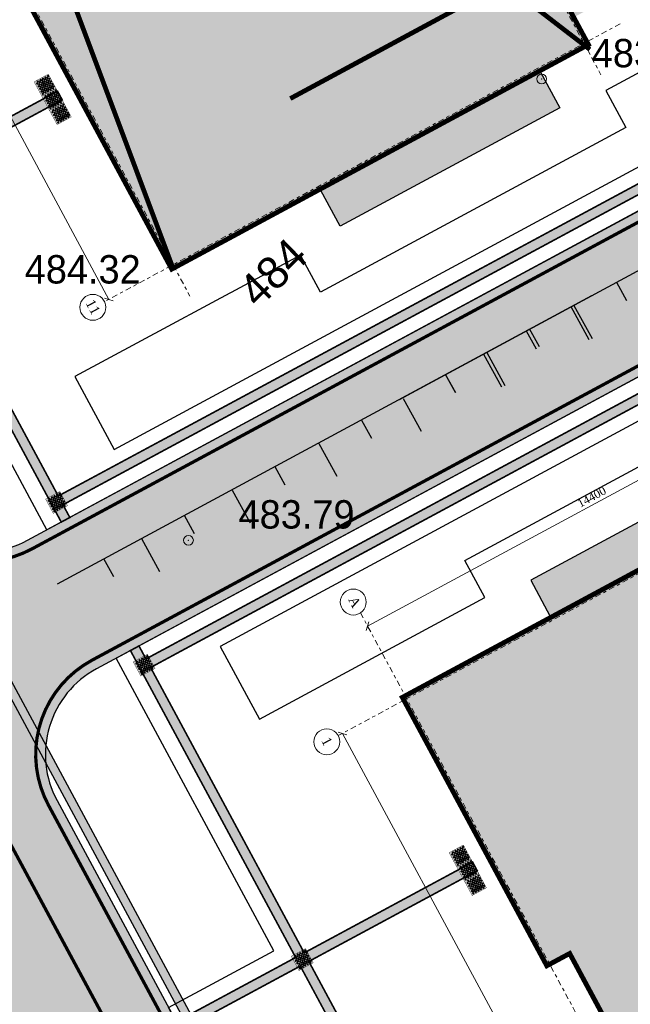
# Model space of a CAD drawing. Extents: x -516234 to 73329, y -4499813 to 47259.
# Tile 31 of 256: x 29650 to 29669, y 36900 to 36930. Entities that reach past the tile are written whole.
import ezdxf

# ---------------------------------------------------------------- set-up
doc = ezdxf.new("R2010")
doc.units = 0
doc.header["$LTSCALE"] = 0.5
doc.header["$MEASUREMENT"] = 0
doc.header["$PDMODE"] = 32
doc.header["$PDSIZE"] = 0.3
doc.linetypes.add('ACAD_ISO03W100', pattern=[30, 12, -18])
doc.linetypes.add('Dot & Dashed', pattern=[670.277762, 352.777767, -176.388884, 0, -141.111112])
for name, color, linetype in [('(002) Рамка', 7, 'Continuous'), ('(004) Точки рельефа', 7, 'Continuous'), ('(007) Здания', 7, 'Continuous'), ('7_вертик.отм', 7, 'Continuous'), ('7_газон', 7, 'Continuous'), ('7_лоток', 150, 'Continuous'), ('osi', 252, 'Dot & Dashed'), ('STOYANKA', 7, 'Continuous'), ("YO'LLLLLLLLLLLLLLLLLLLLL", 7, 'Continuous'), ('ТАКТИЛ', 40, 'Continuous')]:
    doc.layers.add(name, color=color, linetype=linetype)
doc.layers.add('(032) Горизонтали утолщенные', color=32, linetype='Continuous', lineweight=30)
doc.layers.add('раз.нар', color=250, linetype='Continuous', lineweight=20)
doc.styles.add('D-431', font='d431.ttf')
doc.styles.add('P-131', font='p131.ttf')
doc.styles.add('seviyorum', font='times.ttf')
doc.dimstyles.new('100$0', dxfattribs={"dimtxt": 250, "dimasz": 200, "dimexe": 200, "dimexo": 200, "dimgap": 100, "dimtad": 1, "dimtxsty": 'seviyorum', "dimblk": 'OBLIQUE', "dimcen": -200, "dimclrd": 256, "dimclre": 256, "dimclrt": 256, "dimadec": 0, "dimazin": 0, "dimtfac": 1, "dimtmove": 0, "dimatfit": 1, "dimldrblk": 'OPEN90', "dimfxl": 1, "dimlwd": -1, "dimlwe": -1, "dimarcsym": 0})

# ---------------------------------------------------------------- blocks, each defined once
blk = doc.blocks.new('9633')
at = {"layer": '(004) Точки рельефа', "lineweight": 0, "style": 'D-431'}
for s, p in [('483.92', (28701.655, 36928.476)), ('484.32', (28684.162, 36921.809)), ('483.79', (28690.758, 36914.253))]:
    blk.add_text(s, height=0.875, dxfattribs=at).set_placement(p)
blk = doc.blocks.new('_Oblique')
at = {"color": 0, "linetype": 'ByBlock', "lineweight": -2}
blk.add_line((-0.5, -0.5), (0.5, 0.5), dxfattribs=at)
blk = doc.blocks.new('*D332')
at = {"layer": 'Defpoints', "color": 0, "lineweight": 50, "transparency": 16777216}
for p in [(261332, -13908), (292132, -13908), (292132, -13908)]:
    blk.add_point(p, dxfattribs=at)
at = {"layer": 'раз.нар', "color": 8, "transparency": 16777216}
blk.add_line((261332, -13908), (292132, -13908), dxfattribs=at)
at = {"layer": 'раз.нар', "color": 8, "transparency": 16777216, "xscale": 200, "yscale": 200, "zscale": 200, "rotation": 180}
blk.add_blockref('_Oblique', (261332, -13908), dxfattribs=at)
at = {"layer": 'раз.нар', "color": 8, "transparency": 16777216, "xscale": 200, "yscale": 200, "zscale": 200}
blk.add_blockref('_Oblique', (292132, -13908), dxfattribs=at)
at = {"layer": 'раз.нар', "color": 8, "lineweight": 0, "transparency": 16777216, "insert": (275471, -13681), "char_height": 250, "attachment_point": 5, "style": 'seviyorum'}
blk.add_mtext('30800', dxfattribs=at)
blk = doc.blocks.new('_Open90')
at = {"color": 0, "linetype": 'ByBlock', "lineweight": -2}
for p, q in [((0, 0), (-1, 0)), ((-0.5, 0.5), (0, 0)), ((0, 0), (-0.5, -0.5))]:
    blk.add_line(p, q, dxfattribs=at)
blk = doc.blocks.new('*D333')
at = {"layer": 'Defpoints', "color": 0, "lineweight": 50, "transparency": 16777216}
for p in [(258789, 2743), (258612, -11657), (258789, -11657)]:
    blk.add_point(p, dxfattribs=at)
at = {"layer": 'раз.нар', "color": 8, "transparency": 16777216}
for p, q in [((258789, 2743), (258789, -11657)), ((258812, -11657), (258989, -11657))]:
    blk.add_line(p, q, dxfattribs=at)
at = {"layer": 'раз.нар', "color": 8, "transparency": 16777216, "xscale": 200, "yscale": 200, "zscale": 200}
for p, rotation in [((258789, 2743), 90), ((258789, -11657), 270)]:
    blk.add_blockref('_Oblique', p, dxfattribs=dict(at, rotation=rotation))
at = {"layer": 'раз.нар', "color": 8, "lineweight": 0, "transparency": 16777216, "insert": (258562, -3682), "char_height": 250, "attachment_point": 5, "rotation": 90, "style": 'seviyorum'}
blk.add_mtext('14400', dxfattribs=at)
blk = doc.blocks.new('345')
at = {"color": 6, "lineweight": 30}
for points, elevation in [([(22762368.857, 521682.931), (22762369.345, 521681.885)], -419.664), ([(22762353.092, 521674.157), (22762370.008, 521682.192)], -419.664), ([(22762366.188, 521681.683), (22762366.676, 521680.636)], -419.664), ([(22762367.777, 521681.827), (22762368.047, 521681.247)], -419.664), ([(22762363.518, 521680.434), (22762364.007, 521679.388)], -419.664), ([(22762365.108, 521680.579), (22762365.378, 521679.998)], -419.664), ([(22762360.861, 521679.162), (22762361.349, 521678.116)], -419.664), ([(22762362.439, 521679.33), (22762362.709, 521678.75)], -419.664), ([(22762359.698, 521678.021), (22762359.968, 521677.44)], -839.328), ([(22762358.12, 521677.853), (22762358.608, 521676.806)], -839.328), ([(22762355.262, 521676.482), (22762355.751, 521675.436)], -419.664), ([(22762356.84, 521676.651), (22762357.11, 521676.07)], -419.664), ([(22762354.288, 521675.429), (22762354.558, 521674.849)], -419.664)]:
    blk.add_lwpolyline(points, dxfattribs=dict(at, elevation=elevation))
blk = doc.blocks.new('ётактил')
at = {"layer": 'ТАКТИЛ', "lineweight": 30, "ltscale": 2}
h = blk.add_hatch(color=40, dxfattribs=at)
h.dxf.hatch_style = 1
h.paths.add_polyline_path([(132058.695, 43265.026), (132058.695, 43264.526), (132059.195, 43264.526), (132059.195, 43265.026)])
h = blk.add_hatch(color=1, dxfattribs=at)
h.dxf.hatch_style = 1
edge = h.paths.add_edge_path()
edge.add_arc((132058.743, 43264.99), 0.02, 0, 360)
h = blk.add_hatch(color=1, dxfattribs=at)
h.dxf.hatch_style = 1
edge = h.paths.add_edge_path()
edge.add_arc((132058.743, 43264.901), 0.02, 0, 360)
h = blk.add_hatch(color=1, dxfattribs=at)
h.dxf.hatch_style = 1
edge = h.paths.add_edge_path()
edge.add_arc((132058.789, 43264.944), 0.02, 0, 360)
h = blk.add_hatch(color=1, dxfattribs=at)
h.dxf.hatch_style = 1
edge = h.paths.add_edge_path()
edge.add_arc((132058.84, 43264.99), 0.02, 0, 360)
h = blk.add_hatch(color=1, dxfattribs=at)
h.dxf.hatch_style = 1
edge = h.paths.add_edge_path()
edge.add_arc((132058.84, 43264.901), 0.02, 0, 360)
h = blk.add_hatch(color=1, dxfattribs=at)
h.dxf.hatch_style = 1
edge = h.paths.add_edge_path()
edge.add_arc((132058.886, 43264.944), 0.02, 0, 360)
h = blk.add_hatch(color=1, dxfattribs=at)
h.dxf.hatch_style = 1
edge = h.paths.add_edge_path()
edge.add_arc((132058.929, 43264.99), 0.02, 0, 360)
h = blk.add_hatch(color=1, dxfattribs=at)
h.dxf.hatch_style = 1
edge = h.paths.add_edge_path()
edge.add_arc((132058.929, 43264.901), 0.02, 0, 360)
h = blk.add_hatch(color=1, dxfattribs=at)
h.dxf.hatch_style = 1
edge = h.paths.add_edge_path()
edge.add_arc((132058.976, 43264.944), 0.02, 0, 360)
h = blk.add_hatch(color=1, dxfattribs=at)
h.dxf.hatch_style = 1
edge = h.paths.add_edge_path()
edge.add_arc((132059.026, 43264.99), 0.02, 0, 360)
h = blk.add_hatch(color=1, dxfattribs=at)
h.dxf.hatch_style = 1
edge = h.paths.add_edge_path()
edge.add_arc((132059.026, 43264.901), 0.02, 0, 360)
h = blk.add_hatch(color=1, dxfattribs=at)
h.dxf.hatch_style = 1
edge = h.paths.add_edge_path()
edge.add_arc((132059.072, 43264.944), 0.02, 0, 360)
h = blk.add_hatch(color=1, dxfattribs=at)
h.dxf.hatch_style = 1
edge = h.paths.add_edge_path()
edge.add_arc((132059.105, 43264.99), 0.02, 0, 360)
h = blk.add_hatch(color=1, dxfattribs=at)
h.dxf.hatch_style = 1
edge = h.paths.add_edge_path()
edge.add_arc((132059.105, 43264.901), 0.02, 0, 360)
h = blk.add_hatch(color=1, dxfattribs=at)
h.dxf.hatch_style = 1
edge = h.paths.add_edge_path()
edge.add_arc((132059.151, 43264.944), 0.02, 0, 360)
h = blk.add_hatch(color=1, dxfattribs=at)
h.dxf.hatch_style = 1
edge = h.paths.add_edge_path()
edge.add_arc((132058.743, 43264.812), 0.02, 0, 360)
h = blk.add_hatch(color=1, dxfattribs=at)
h.dxf.hatch_style = 1
edge = h.paths.add_edge_path()
edge.add_arc((132058.743, 43264.728), 0.02, 0, 360)
h = blk.add_hatch(color=1, dxfattribs=at)
h.dxf.hatch_style = 1
edge = h.paths.add_edge_path()
edge.add_arc((132058.743, 43264.633), 0.02, 0, 360)
h = blk.add_hatch(color=1, dxfattribs=at)
h.dxf.hatch_style = 1
edge = h.paths.add_edge_path()
edge.add_arc((132058.789, 43264.855), 0.02, 0, 360)
h = blk.add_hatch(color=1, dxfattribs=at)
h.dxf.hatch_style = 1
edge = h.paths.add_edge_path()
edge.add_arc((132058.789, 43264.767), 0.02, 0, 360)
h = blk.add_hatch(color=1, dxfattribs=at)
h.dxf.hatch_style = 1
edge = h.paths.add_edge_path()
edge.add_arc((132058.789, 43264.682), 0.02, 0, 360)
h = blk.add_hatch(color=1, dxfattribs=at)
h.dxf.hatch_style = 1
edge = h.paths.add_edge_path()
edge.add_arc((132058.789, 43264.587), 0.02, 0, 360)
h = blk.add_hatch(color=1, dxfattribs=at)
h.dxf.hatch_style = 1
edge = h.paths.add_edge_path()
edge.add_arc((132058.84, 43264.812), 0.02, 0, 360)
h = blk.add_hatch(color=1, dxfattribs=at)
h.dxf.hatch_style = 1
edge = h.paths.add_edge_path()
edge.add_arc((132058.84, 43264.728), 0.02, 0, 360)
h = blk.add_hatch(color=1, dxfattribs=at)
h.dxf.hatch_style = 1
edge = h.paths.add_edge_path()
edge.add_arc((132058.84, 43264.633), 0.02, 0, 360)
h = blk.add_hatch(color=1, dxfattribs=at)
h.dxf.hatch_style = 1
edge = h.paths.add_edge_path()
edge.add_arc((132058.886, 43264.855), 0.02, 0, 360)
h = blk.add_hatch(color=1, dxfattribs=at)
h.dxf.hatch_style = 1
edge = h.paths.add_edge_path()
edge.add_arc((132058.886, 43264.767), 0.02, 0, 360)
h = blk.add_hatch(color=1, dxfattribs=at)
h.dxf.hatch_style = 1
edge = h.paths.add_edge_path()
edge.add_arc((132058.886, 43264.682), 0.02, 0, 360)
h = blk.add_hatch(color=1, dxfattribs=at)
h.dxf.hatch_style = 1
edge = h.paths.add_edge_path()
edge.add_arc((132058.886, 43264.587), 0.02, 0, 360)
h = blk.add_hatch(color=1, dxfattribs=at)
h.dxf.hatch_style = 1
edge = h.paths.add_edge_path()
edge.add_arc((132058.929, 43264.812), 0.02, 0, 360)
h = blk.add_hatch(color=1, dxfattribs=at)
h.dxf.hatch_style = 1
edge = h.paths.add_edge_path()
edge.add_arc((132058.929, 43264.728), 0.02, 0, 360)
h = blk.add_hatch(color=1, dxfattribs=at)
h.dxf.hatch_style = 1
edge = h.paths.add_edge_path()
edge.add_arc((132058.929, 43264.633), 0.02, 0, 360)
h = blk.add_hatch(color=1, dxfattribs=at)
h.dxf.hatch_style = 1
edge = h.paths.add_edge_path()
edge.add_arc((132058.976, 43264.855), 0.02, 0, 360)
h = blk.add_hatch(color=1, dxfattribs=at)
h.dxf.hatch_style = 1
edge = h.paths.add_edge_path()
edge.add_arc((132058.976, 43264.767), 0.02, 0, 360)
h = blk.add_hatch(color=1, dxfattribs=at)
h.dxf.hatch_style = 1
edge = h.paths.add_edge_path()
edge.add_arc((132058.976, 43264.682), 0.02, 0, 360)
h = blk.add_hatch(color=1, dxfattribs=at)
h.dxf.hatch_style = 1
edge = h.paths.add_edge_path()
edge.add_arc((132058.976, 43264.587), 0.02, 0, 360)
h = blk.add_hatch(color=1, dxfattribs=at)
h.dxf.hatch_style = 1
edge = h.paths.add_edge_path()
edge.add_arc((132059.026, 43264.812), 0.02, 0, 360)
h = blk.add_hatch(color=1, dxfattribs=at)
h.dxf.hatch_style = 1
edge = h.paths.add_edge_path()
edge.add_arc((132059.026, 43264.728), 0.02, 0, 360)
h = blk.add_hatch(color=1, dxfattribs=at)
h.dxf.hatch_style = 1
edge = h.paths.add_edge_path()
edge.add_arc((132059.026, 43264.633), 0.02, 0, 360)
h = blk.add_hatch(color=1, dxfattribs=at)
h.dxf.hatch_style = 1
edge = h.paths.add_edge_path()
edge.add_arc((132059.072, 43264.855), 0.02, 0, 360)
h = blk.add_hatch(color=1, dxfattribs=at)
h.dxf.hatch_style = 1
edge = h.paths.add_edge_path()
edge.add_arc((132059.072, 43264.767), 0.02, 0, 360)
h = blk.add_hatch(color=1, dxfattribs=at)
h.dxf.hatch_style = 1
edge = h.paths.add_edge_path()
edge.add_arc((132059.072, 43264.682), 0.02, 0, 360)
h = blk.add_hatch(color=1, dxfattribs=at)
h.dxf.hatch_style = 1
edge = h.paths.add_edge_path()
edge.add_arc((132059.072, 43264.587), 0.02, 0, 360)
h = blk.add_hatch(color=1, dxfattribs=at)
h.dxf.hatch_style = 1
edge = h.paths.add_edge_path()
edge.add_arc((132059.105, 43264.812), 0.02, 0, 360)
h = blk.add_hatch(color=1, dxfattribs=at)
h.dxf.hatch_style = 1
edge = h.paths.add_edge_path()
edge.add_arc((132059.105, 43264.728), 0.02, 0, 360)
h = blk.add_hatch(color=1, dxfattribs=at)
h.dxf.hatch_style = 1
edge = h.paths.add_edge_path()
edge.add_arc((132059.105, 43264.633), 0.02, 0, 360)
h = blk.add_hatch(color=1, dxfattribs=at)
h.dxf.hatch_style = 1
edge = h.paths.add_edge_path()
edge.add_arc((132059.151, 43264.855), 0.02, 0, 360)
h = blk.add_hatch(color=1, dxfattribs=at)
h.dxf.hatch_style = 1
edge = h.paths.add_edge_path()
edge.add_arc((132059.151, 43264.767), 0.02, 0, 360)
h = blk.add_hatch(color=1, dxfattribs=at)
h.dxf.hatch_style = 1
edge = h.paths.add_edge_path()
edge.add_arc((132059.151, 43264.682), 0.02, 0, 360)
h = blk.add_hatch(color=1, dxfattribs=at)
h.dxf.hatch_style = 1
edge = h.paths.add_edge_path()
edge.add_arc((132059.151, 43264.587), 0.02, 0, 360)
at = {"color": 1, "lineweight": 5, "ltscale": 2}
for centre in [(132058.743, 43264.99), (132058.743, 43264.901), (132058.789, 43264.944), (132058.84, 43264.99), (132058.84, 43264.901), (132058.886, 43264.944), (132058.929, 43264.99), (132058.929, 43264.901), (132058.976, 43264.944), (132059.026, 43264.99), (132059.026, 43264.901), (132059.072, 43264.944), (132059.105, 43264.99), (132059.105, 43264.901), (132059.151, 43264.944), (132058.743, 43264.812), (132058.743, 43264.728), (132058.743, 43264.633), (132058.789, 43264.855), (132058.789, 43264.767), (132058.789, 43264.682), (132058.789, 43264.587), (132058.84, 43264.812), (132058.84, 43264.728), (132058.84, 43264.633), (132058.886, 43264.855), (132058.886, 43264.767), (132058.886, 43264.682), (132058.886, 43264.587), (132058.929, 43264.812), (132058.929, 43264.728), (132058.929, 43264.633), (132058.976, 43264.855), (132058.976, 43264.767), (132058.976, 43264.682), (132058.976, 43264.587), (132059.026, 43264.812), (132059.026, 43264.728), (132059.026, 43264.633), (132059.072, 43264.855), (132059.072, 43264.767), (132059.072, 43264.682), (132059.072, 43264.587), (132059.105, 43264.812), (132059.105, 43264.728), (132059.105, 43264.633), (132059.151, 43264.855), (132059.151, 43264.767), (132059.151, 43264.682), (132059.151, 43264.587)]:
    blk.add_circle(centre, 0.02, dxfattribs=at)
at = {"layer": 'ТАКТИЛ', "color": 11, "lineweight": 0, "true_color": 0xff7070, "const_width": 0.01}
blk.add_lwpolyline([(132058.695, 43265.026), (132058.695, 43264.526), (132059.195, 43264.526), (132059.195, 43265.026), (132058.695, 43265.026)], dxfattribs=at)
blk = doc.blocks.new('oslar 333')
at = {"layer": 'osi', "color": 8, "lineweight": 0, "true_color": 0x787878}
blk.add_line((261331.551, 3234.607), (261331.551, -14057.421), dxfattribs=at)
for points in [[(292131.551, 4011.515), (292131.551, -14057.421)], [(258325.008, 2743.349), (293231.551, 2743.349)], [(258325.008, -11656.651), (293231.551, -11656.651)]]:
    blk.add_lwpolyline(points, dxfattribs=at)
at = {"layer": 'osi', "color": 8, "linetype": 'ByBlock', "lineweight": 0, "true_color": 0x787878}
for centre in [(257925.008, -11694.188), (261331.551, -14457.421), (292114.256, -14457.421)]:
    blk.add_circle(centre, 400, dxfattribs=at)
at = {"layer": 'osi', "color": 8, "linetype": 'ByBlock', "lineweight": 0, "true_color": 0x787878, "style": 'seviyorum'}
for s, p in [('А', (257781.504, -11804.914)), ('1', (261208.505, -14597.355)), ('11', (291879.437, -14597.355))]:
    blk.add_text(s, height=300, dxfattribs=at).set_placement(p)
at = {"layer": 'раз.нар', "color": 8, "lineweight": 0, "true_color": 0x787878}
dim = blk.add_linear_dim(base=(258789.129, -11656.651), p1=(258789.129, 2743.349), p2=(258611.932, -11656.651), angle=90, dimstyle='100$0', override={"dimclrd": 8, "dimclre": 8, "dimclrt": 8}, dxfattribs=at)
dim.commit()
dim.dimension.update_dxf_attribs({"geometry": '*D333', "text_midpoint": (258789.129, -3681.943), "dimtype": 128})
dim = blk.add_linear_dim(base=(292131.551, -13908.348), p1=(261331.551, -13908.348), p2=(292131.551, -13908.348), dimstyle='100$0', override={"dimclrd": 8, "dimclre": 8, "dimclrt": 8}, dxfattribs=at)
dim.commit()
dim.dimension.update_dxf_attribs({"geometry": '*D332', "text_midpoint": (275471.271, -13908.348), "dimtype": 128})
blk = doc.blocks.new('whrthtrhtrw')
at = {"lineweight": 100, "true_color": 0xffffff}
h = blk.add_hatch(color=7, dxfattribs=at)
h.dxf.hatch_style = 1
h.paths.add_polyline_path([(545899.926, 4536725.427), (545900.519, 4536724.327), (545907.298, 4536727.978), (545906.705, 4536729.079)])
h.paths.add_polyline_path([(545910.077, 4536726.403), (545910.826, 4536726.806), (545910.02, 4536728.303), (545909.271, 4536727.9)])
h.paths.add_polyline_path([(545911.593, 4536723.59), (545912.341, 4536723.993), (545911.535, 4536725.49), (545910.786, 4536725.087)])
h.paths.add_polyline_path([(545914.343, 4536718.484), (545915.092, 4536718.887), (545914.285, 4536720.384), (545913.537, 4536719.981)])
h.paths.add_polyline_path([(545922.261, 4536703.786), (545923.009, 4536704.189), (545923.815, 4536702.692), (545923.067, 4536702.289)])
h.paths.add_polyline_path([(545920.745, 4536706.599), (545921.494, 4536707.002), (545922.3, 4536705.505), (545921.552, 4536705.102)])
h.paths.add_polyline_path([(545917.995, 4536711.705), (545918.743, 4536712.108), (545919.549, 4536710.611), (545918.801, 4536710.208)])
h.paths.add_polyline_path([(545919.157, 4536709.548), (545919.949, 4536709.975), (545921.182, 4536707.686), (545920.39, 4536707.259)])
h.paths.add_polyline_path([(545913.181, 4536720.641), (545913.974, 4536721.068), (545912.741, 4536723.357), (545911.948, 4536722.93)])
h.paths.add_polyline_path([(545915.356, 4536715.338), (545916.105, 4536715.741), (545915.156, 4536717.502), (545914.408, 4536717.099)])
h.paths.add_polyline_path([(545915.925, 4536714.282), (545916.674, 4536714.685), (545917.622, 4536712.924), (545916.874, 4536712.521)])
h.paths.add_polyline_path([(545915.861, 4536695.846), (545915.268, 4536696.946), (545922.047, 4536700.598), (545922.64, 4536699.498)])
at = {"lineweight": 100, "true_color": 0xfeeab9}
h = blk.add_hatch(color=254, dxfattribs=at)
h.dxf.hatch_style = 1
h.paths.add_polyline_path([(545895.965, 4536721.817), (545908.818, 4536728.741), (545911.948, 4536722.93), (545911.42, 4536722.645), (545912.653, 4536720.356), (545913.181, 4536720.641), (545914.699, 4536717.824), (545914.171, 4536717.539), (545917.111, 4536712.081), (545917.639, 4536712.365), (545919.157, 4536709.548), (545918.628, 4536709.263), (545919.862, 4536706.974), (545920.39, 4536707.259), (545923.52, 4536701.448), (545910.666, 4536694.524), (545906.208, 4536702.8), (545906.912, 4536703.179), (545901.127, 4536713.92), (545900.422, 4536713.541)])
at = {"lineweight": 0, "const_width": 0.15}
blk.add_lwpolyline([(545895.965, 4536721.817), (545908.818, 4536728.741), (545911.948, 4536722.93), (545911.42, 4536722.645), (545912.653, 4536720.356), (545913.181, 4536720.641), (545914.699, 4536717.824), (545914.171, 4536717.539), (545917.111, 4536712.081), (545917.639, 4536712.365), (545919.157, 4536709.548), (545918.628, 4536709.263), (545919.862, 4536706.974), (545920.39, 4536707.259), (545923.52, 4536701.448), (545910.666, 4536694.524), (545906.208, 4536702.8), (545906.912, 4536703.179), (545901.127, 4536713.92), (545900.422, 4536713.541)], close=True, dxfattribs=at)
at = {"color": 0, "lineweight": 25}
blk.add_lwpolyline([(545899.926, 4536725.427), (545900.519, 4536724.327), (545907.298, 4536727.978), (545906.705, 4536729.079)], close=True, dxfattribs=at)
at = {"color": 7, "xscale": 0.001, "yscale": 0.001, "zscale": 0.001, "rotation": 298.3098620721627}
blk.add_blockref('oslar 333', (545782.429, 4536957.379), dxfattribs=at)
blk = doc.blocks.new('wrthtrwh')
at = {"lineweight": 100, "true_color": 0xffffff}
h = blk.add_hatch(color=7, dxfattribs=at)
h.dxf.hatch_style = 1
h.paths.add_polyline_path([(545878.111, 4536765.925), (545878.704, 4536764.825), (545885.483, 4536768.477), (545884.89, 4536769.577)])
h.paths.add_polyline_path([(545888.262, 4536766.901), (545889.011, 4536767.304), (545888.204, 4536768.801), (545887.456, 4536768.398)])
h.paths.add_polyline_path([(545889.778, 4536764.088), (545890.526, 4536764.492), (545889.72, 4536765.988), (545888.971, 4536765.585)])
h.paths.add_polyline_path([(545892.528, 4536758.982), (545893.276, 4536759.385), (545892.47, 4536760.882), (545891.722, 4536760.479)])
h.paths.add_polyline_path([(545900.446, 4536744.284), (545901.194, 4536744.687), (545902, 4536743.19), (545901.252, 4536742.787)])
h.paths.add_polyline_path([(545898.93, 4536747.097), (545899.679, 4536747.5), (545900.485, 4536746.003), (545899.737, 4536745.6)])
h.paths.add_polyline_path([(545896.18, 4536752.203), (545896.928, 4536752.606), (545897.734, 4536751.11), (545896.986, 4536750.706)])
h.paths.add_polyline_path([(545897.342, 4536750.046), (545898.134, 4536750.473), (545899.367, 4536748.184), (545898.575, 4536747.757)])
h.paths.add_polyline_path([(545891.366, 4536761.139), (545892.159, 4536761.566), (545890.926, 4536763.855), (545890.133, 4536763.428)])
h.paths.add_polyline_path([(545893.541, 4536755.836), (545894.29, 4536756.239), (545893.341, 4536758), (545892.593, 4536757.597)])
h.paths.add_polyline_path([(545894.11, 4536754.78), (545894.859, 4536755.183), (545895.807, 4536753.422), (545895.059, 4536753.019)])
h.paths.add_polyline_path([(545894.045, 4536736.344), (545893.453, 4536737.445), (545900.232, 4536741.096), (545900.825, 4536739.996)])
at = {"lineweight": 100, "true_color": 0xfeeab9}
h = blk.add_hatch(color=254, dxfattribs=at)
h.dxf.hatch_style = 1
h.paths.add_polyline_path([(545874.149, 4536762.315), (545887.003, 4536769.239), (545890.133, 4536763.428), (545889.605, 4536763.144), (545890.838, 4536760.855), (545891.366, 4536761.139), (545892.884, 4536758.322), (545892.356, 4536758.037), (545895.296, 4536752.579), (545895.824, 4536752.863), (545897.342, 4536750.046), (545896.813, 4536749.762), (545898.046, 4536747.473), (545898.575, 4536747.757), (545901.705, 4536741.946), (545888.851, 4536735.023), (545884.393, 4536743.298), (545885.097, 4536743.678), (545879.312, 4536754.419), (545878.607, 4536754.039)])
at = {"lineweight": 0, "const_width": 0.15}
blk.add_lwpolyline([(545874.149, 4536762.315), (545887.003, 4536769.239), (545890.133, 4536763.428), (545889.605, 4536763.144), (545890.838, 4536760.855), (545891.366, 4536761.139), (545892.884, 4536758.322), (545892.356, 4536758.037), (545895.296, 4536752.579), (545895.824, 4536752.863), (545897.342, 4536750.046), (545896.813, 4536749.762), (545898.046, 4536747.473), (545898.575, 4536747.757), (545901.705, 4536741.946), (545888.851, 4536735.023), (545884.393, 4536743.298), (545885.097, 4536743.678), (545879.312, 4536754.419), (545878.607, 4536754.039)], close=True, dxfattribs=at)
at = {"color": 0, "lineweight": 25}
blk.add_lwpolyline([(545894.045, 4536736.344), (545893.453, 4536737.445), (545900.232, 4536741.096), (545900.825, 4536739.996)], close=True, dxfattribs=at)
at = {"color": 7, "xscale": 0.001, "yscale": 0.001, "zscale": 0.001, "rotation": 298.3098620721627}
blk.add_blockref('oslar 333', (545760.614, 4536997.877), dxfattribs=at)

msp = doc.modelspace()

# ---------------------------------------------------------------- hatches: boundary and pattern name
at = {"layer": '7_газон', "lineweight": 0, "true_color": 0x5c5c5c, "transparency": 33554687}
h = msp.add_hatch(color=251, dxfattribs=at)
h.dxf.hatch_style = 1
edge = h.paths.add_edge_path(flags=16)
edge.add_line((29676.967, 36922.961), (29652.773, 36909.928))
edge.add_arc((29654.196, 36907.287), 3, 118.3099, 208.3099)
edge.add_line((29651.554, 36905.864), (29669.688, 36872.2))
edge.add_arc((29672.33, 36873.623), 3, 208.3099, 298.278)
edge.add_line((29673.751, 36870.981), (29697.069, 36883.525))
edge.add_arc((29695.174, 36887.047), 4, 298.278, 388.3063)
edge.add_line((29698.696, 36888.944), (29681.031, 36921.742))
edge.add_arc((29678.39, 36920.32), 3, 28.3063, 118.3099)
edge = h.paths.add_edge_path(flags=16)
edge.add_arc((29582.986, 36967.9), 30, 100.3549, 118.3099)
edge.add_line((29568.758, 36994.312), (29528.131, 36972.427))
edge.add_arc((29529.554, 36969.786), 3, 118.3099, 225.9761)
edge.add_arc((29494.806, 36933.834), 47, 28.3099, 45.9761, ccw=False)
edge.add_line((29536.185, 36956.123), (29686.137, 36677.746))
edge.add_arc((29688.778, 36679.168), 3, 208.3099, 354.8617)
edge.add_line((29691.766, 36678.9), (29699.507, 36764.985))
edge.add_arc((29669.628, 36767.671), 30, 354.8617, 388.3099)
edge.add_line((29696.04, 36781.899), (29580.774, 36995.883))
edge.add_arc((29578.132, 36994.46), 3, 28.3099, 100.3549)
edge = h.paths.add_edge_path()
edge.add_line((29429.452, 37065.402), (29443.215, 37039.99))
edge.add_line((29443.215, 37039.99), (29467.007, 36995.822))
edge.add_arc((29480.213, 37002.936), 15, 208.3099, 253.3099)
edge.add_line((29475.905, 36988.568), (29508.304, 36978.854))
edge.add_arc((29494.806, 36933.834), 47, 63.2849, 73.3099, ccw=False)
edge.add_arc((29520.431, 36984.749), 10, 243.2849, 298.3099)
edge.add_line((29525.173, 36975.945), (29566.624, 36998.273))
edge.add_arc((29582.986, 36967.9), 34.5, 90.7023, 118.3099, ccw=False)
edge.add_line((29582.563, 37002.397), (29601.162, 37002.625))
edge.add_arc((29600.795, 37032.623), 30, 270.7023, 298.3364)
edge.add_line((29615.034, 37006.218), (29627.395, 37012.883))
edge.add_arc((29631.43, 37005.402), 8.5, 28.3063, 118.3364, ccw=False)
edge.add_line((29638.913, 37009.433), (29702.658, 36891.078))
edge.add_arc((29695.174, 36887.047), 8.5, -61.722, 28.3063, ccw=False)
edge.add_line((29699.201, 36879.562), (29664.33, 36860.803))
edge.add_arc((29666.699, 36856.4), 5, 118.278, 208.3099)
edge.add_line((29662.297, 36854.029), (29700.001, 36784.033))
edge.add_arc((29669.628, 36767.671), 34.5, -5.1383, 28.3099, ccw=False)
edge.add_line((29703.989, 36764.582), (29695.148, 36666.257))
edge.add_arc((29710.087, 36664.913), 15, 174.8617, 208.3099)
edge.add_line((29696.881, 36657.8), (29738.108, 36581.265))
edge.add_arc((29696.73, 36558.976), 47, -16.6901, 28.3099, ccw=False)
edge.add_line((29741.75, 36545.478), (29732.035, 36513.078))
edge.add_arc((29746.403, 36508.77), 15, 163.3099, 208.3099)
edge.add_line((29733.198, 36501.657), (29762.257, 36447.71))
edge.add_line((29762.257, 36447.71), (29788.318, 36389.84))
edge.add_line((29788.318, 36389.84), (29723.729, 36509.746))
edge.add_line((29723.729, 36509.746), (29735.044, 36547.488))
edge.add_arc((29696.73, 36558.976), 40, 343.3099, 388.3099)
edge.add_line((29731.945, 36577.945), (29530.022, 36952.803))
edge.add_arc((29494.806, 36933.834), 40, 28.3099, 73.3099)
edge.add_line((29506.294, 36972.148), (29468.537, 36983.469))
edge.add_line((29468.537, 36983.469), (29424.235, 37065.402))
edge = h.paths.add_edge_path(flags=16)
edge.add_line((29653.969, 36965.661), (29629.772, 36952.627))
edge.add_arc((29631.195, 36949.986), 3, 118.3099, 208.3099)
edge.add_line((29628.554, 36948.564), (29646.575, 36915.109))
edge.add_arc((29649.216, 36916.531), 3, 208.3099, 298.3099)
edge.add_line((29650.639, 36913.89), (29674.834, 36926.923))
edge.add_arc((29673.411, 36929.564), 3, 298.3099, 388.3063)
edge.add_line((29676.052, 36930.987), (29658.033, 36964.443))
edge.add_arc((29655.392, 36963.02), 3, 28.3063, 118.3099)
edge = h.paths.add_edge_path(flags=16)
edge.add_line((29653.054, 36973.687), (29634.951, 37007.299))
edge.add_arc((29631.43, 37005.402), 4, 28.3063, 118.3364)
edge.add_line((29629.531, 37008.923), (29617.17, 37002.257))
edge.add_arc((29600.795, 37032.623), 34.5, 278.9598, 298.3364, ccw=False)
edge.add_arc((29606.635, 36995.58), 3, 98.9598, 208.3099)
edge.add_line((29603.994, 36994.158), (29623.574, 36957.808))
edge.add_arc((29626.215, 36959.23), 3, 208.3099, 298.3099)
edge.add_line((29627.638, 36956.589), (29651.836, 36969.624))
edge.add_arc((29650.413, 36972.265), 3, 298.3099, 388.3063)

# ---------------------------------------------------------------- linework, layer by layer
at = {"layer": '(004) Точки рельефа', "color": 0, "linetype": 'ByBlock', "lineweight": 0}
for p in [(29666.506, 36928.118), (29655.609, 36913.89)]:
    msp.add_point(p, dxfattribs=at)
at = {"layer": '7_вертик.отм', "color": 1, "lineweight": 30}
for points in [[(29658.746, 36933.769, 0.146, 0.146, 0), (29658.746, 36933.769, 0.146, 0.146, 0), (29652.154, 36930.218, 0.146, 0.146, 0), (29652.154, 36930.218, 0.146, 0.146, 0), (29652.154, 36930.218, 0.146, 0.146, 0), (29655.153, 36922.223, 0, 0, 0)], [(29658.751, 36927.512, 0.146, 0.146, 0), (29658.751, 36927.512, 0.146, 0.146, 0), (29665.343, 36931.063, 0.146, 0.146, 0), (29665.343, 36931.063, 0.146, 0.146, 0), (29665.343, 36931.063, 0.146, 0.146, 0), (29667.992, 36929.025, 0, 0, 0)]]:
    msp.add_lwpolyline(points, format="xyseb", dxfattribs=at)

# ---------------------------------------------------------------- block references
at = {"layer": '(002) Рамка'}
msp.add_blockref('whrthtrhtrw', (-516233.758, -4499812.77), dxfattribs=at)
at = {"layer": '(007) Здания', "color": 18, "true_color": 0x000000}
msp.add_blockref('9633', (966.395, 0), dxfattribs=at)
at = {"color": 6, "lineweight": 5, "xscale": -1, "rotation": 233.7517678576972}
for p in [(-13850081.317, -18011615.902, 419.664), (-13850091.864, -18011621.589, 419.664)]:
    msp.add_blockref('345', p, dxfattribs=at)
at = {"layer": '7_лоток', "color": 6, "lineweight": 40, "rotation": 298.3098619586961}
for p in [(-71066.542, 132674.183), (-71066.305, 132673.743), (-71066.068, 132673.302), (-71066.187, 132661.316), (-71063.485, 132656.296), (-71053.738, 132650.412), (-71053.501, 132649.972), (-71053.263, 132649.532), (-71058.607, 132647.221)]:
    msp.add_blockref('ётактил', p, dxfattribs=at)

# ---------------------------------------------------------------- next in the draw order: texts
at = {"layer": '(032) Горизонтали утолщенные', "linetype": 'Continuous', "lineweight": 0, "insert": (29658.214, 36922.144), "char_height": 1, "attachment_point": 5, "rotation": 44.1505, "style": 'P-131', "bg_fill": 3, "box_fill_scale": 1.254, "bg_fill_color": 256, "bg_fill_true_color": 13158600, "bg_fill_transparency": 0}
msp.add_mtext('484', dxfattribs=at)

# ---------------------------------------------------------------- next in the draw order: hatches: boundary and pattern name
at = {"lineweight": 0}
h = msp.add_hatch(color=40, dxfattribs=at)
h.dxf.hatch_style = 1
h.paths.add_polyline_path([(29654.822, 36965.248), (29631.441, 36952.665), (29646.376, 36924.94), (29651.57, 36927.738), (29651.712, 36927.474), (29646.518, 36924.676), (29651.592, 36915.256), (29674.973, 36927.838), (29669.158, 36938.632), (29665.504, 36936.663), (29665.361, 36936.927), (29669.016, 36938.896), (29661.95, 36952.014), (29658.295, 36950.045), (29658.153, 36950.309), (29661.808, 36952.278)], flags=16)
edge = h.paths.add_edge_path()
edge.add_line((29675.112, 36927.579), (29651.737, 36914.987))
edge.add_line((29651.737, 36914.987), (29651.948, 36914.595))
edge.add_line((29651.948, 36914.595), (29651.684, 36914.453))
edge.add_line((29651.684, 36914.453), (29646.254, 36924.533))
edge.add_line((29646.254, 36924.533), (29639.211, 36920.74))
edge.add_line((29639.211, 36920.74), (29639.068, 36921.004))
edge.add_line((29639.068, 36921.004), (29646.111, 36924.798))
edge.add_line((29646.111, 36924.798), (29630.817, 36953.19))
edge.add_line((29630.817, 36953.19), (29631.081, 36953.333))
edge.add_line((29631.081, 36953.333), (29631.299, 36952.929))
edge.add_line((29631.299, 36952.929), (29654.679, 36965.512))
edge.add_line((29654.679, 36965.512), (29654.481, 36965.879))
edge.add_arc((29655.406, 36962.97), 3.052, 101.8422, 107.6381, ccw=False)
edge.add_line((29654.78, 36965.957), (29675.528, 36927.439))
edge.add_arc((29673.411, 36929.564), 3, 309.0011, 314.8998, ccw=False)
edge.add_line((29675.299, 36927.233), (29675.112, 36927.579))
h = msp.add_hatch(color=40, dxfattribs=at)
h.dxf.hatch_style = 1
h.paths.add_polyline_path([(29654.44, 36909.969), (29659.18, 36901.169), (29664.374, 36903.967), (29664.517, 36903.703), (29659.322, 36900.905), (29673.691, 36874.23), (29697.072, 36886.813), (29690.973, 36898.134), (29687.319, 36896.165), (29687.176, 36896.429), (29690.831, 36898.398), (29683.765, 36911.516), (29680.11, 36909.547), (29679.968, 36909.811), (29683.623, 36911.78), (29677.816, 36922.56)], flags=16)
edge = h.paths.add_edge_path()
edge.add_line((29677.781, 36923.257), (29698.491, 36884.81))
edge.add_line((29698.491, 36884.81), (29698.227, 36884.667))
edge.add_line((29698.227, 36884.667), (29697.214, 36886.549))
edge.add_line((29697.214, 36886.549), (29673.834, 36873.966))
edge.add_line((29673.834, 36873.966), (29674.929, 36871.933))
edge.add_line((29674.929, 36871.933), (29674.665, 36871.791))
edge.add_line((29674.665, 36871.791), (29659.058, 36900.763))
edge.add_line((29659.058, 36900.763), (29652.015, 36896.969))
edge.add_line((29652.015, 36896.969), (29651.873, 36897.233))
edge.add_line((29651.873, 36897.233), (29658.916, 36901.027))
edge.add_line((29658.916, 36901.027), (29653.818, 36910.491))
edge.add_line((29653.818, 36910.491), (29654.082, 36910.633))
edge.add_line((29654.082, 36910.633), (29654.298, 36910.233))
edge.add_line((29654.298, 36910.233), (29677.673, 36922.825))
edge.add_line((29677.673, 36922.825), (29677.482, 36923.179))
edge.add_arc((29677.908, 36921.973), 1.279, 95.7131, 109.459, ccw=False)
edge.add_arc((29677.838, 36923.252), 0.0574, 174.2869, 185.7131, ccw=False)
at = {"layer": "YO'LLLLLLLLLLLLLLLLLLLLL", "true_color": 0x00bfff}
h = msp.add_hatch(color=140, dxfattribs=at)
h.dxf.hatch_style = 1
edge = h.paths.add_edge_path(flags=16)
edge.add_line((29604.434, 36994.395), (29670.129, 36872.437))
edge.add_arc((29672.33, 36873.623), 2.5, 208.3099, 298.278)
edge.add_line((29673.514, 36871.421), (29696.832, 36883.965))
edge.add_arc((29695.174, 36887.047), 3.5, 298.278, 388.3063)
edge.add_line((29698.255, 36888.707), (29634.511, 37007.062))
edge.add_arc((29631.43, 37005.402), 3.5, 28.3063, 118.3364)
edge.add_line((29629.768, 37008.483), (29617.407, 37001.817))
edge.add_arc((29600.795, 37032.623), 35, 278.9598, 298.3364, ccw=False)
edge.add_arc((29606.635, 36995.58), 2.5, 98.9598, 208.3099)
edge = h.paths.add_edge_path()
edge.add_arc((29600.795, 37032.623), 34.75, 278.9598, 298.3364)
edge.add_line((29617.289, 37002.037), (29629.65, 37008.703))
edge.add_arc((29631.43, 37005.402), 3.75, 28.3063, 118.3364, ccw=False)
edge.add_line((29634.731, 37007.18), (29698.476, 36888.825))
edge.add_arc((29695.174, 36887.047), 3.75, -61.722, 28.3063, ccw=False)
edge.add_line((29696.951, 36883.745), (29673.632, 36871.201))
edge.add_arc((29672.33, 36873.623), 2.75, 208.3099, 298.278, ccw=False)
edge.add_line((29669.908, 36872.318), (29604.214, 36994.276))
edge.add_arc((29606.635, 36995.58), 2.75, 98.9598, 208.3099, ccw=False)
edge = h.paths.add_edge_path()
edge.add_line((29596.95, 36997.823), (29587.754, 36997.71))
edge.add_arc((29588.986, 36994.975), 3, 114.2587, 124.2596)
edge.add_line((29587.297, 36997.455), (29597.412, 36997.579))
edge.add_arc((29595.785, 36995.059), 3, 57.145, 67.1458)
edge = h.paths.add_edge_path()
edge.add_line((29526.909, 36971.201), (29568.995, 36993.871))
edge.add_arc((29582.986, 36967.9), 29.5, 100.3549, 118.3099, ccw=False)
edge.add_arc((29578.132, 36994.46), 2.5, 28.3099, 100.3549, ccw=False)
edge.add_line((29580.333, 36995.646), (29695.599, 36781.661))
edge.add_arc((29669.628, 36767.671), 29.5, -5.1383, 28.3099, ccw=False)
edge.add_line((29699.009, 36765.029), (29691.12, 36677.293))
edge.add_arc((29688.778, 36679.168), 3, 321.3044, 331.3052)
edge.add_line((29691.41, 36677.728), (29699.258, 36765.007))
edge.add_arc((29669.628, 36767.671), 29.75, 354.8617, 388.3099)
edge.add_line((29695.82, 36781.78), (29580.553, 36995.764))
edge.add_arc((29578.132, 36994.46), 2.75, 28.3099, 100.3549)
edge.add_arc((29582.986, 36967.9), 29.75, 100.3549, 118.3099)
edge.add_line((29568.877, 36994.091), (29527.194, 36971.639))
edge.add_arc((29529.554, 36969.786), 3, 141.8663, 151.8672)

# ---------------------------------------------------------------- next in the draw order: linework, layer by layer
at = {"layer": '(002) Рамка', "flags": 128}
msp.add_lwpolyline([(29654.002, 36965.679, -0.12787), (29655.483, 36966.02), (29662.003, 36953.917), (29663.323, 36954.628), (29664.746, 36951.987), (29663.425, 36951.275), (29669.211, 36940.535), (29670.532, 36941.246), (29671.954, 36938.605), (29670.634, 36937.893), (29675.967, 36927.993, -0.130178), (29674.854, 36926.934), (29651.244, 36914.216), (29646.857, 36922.359), (29643.611, 36920.611), (29642.188, 36923.252), (29645.434, 36925.001), (29637.372, 36939.967), (29634.126, 36938.219), (29632.703, 36940.86), (29635.949, 36942.609), (29630.382, 36952.945), (29654.002, 36965.679)], format="xyb", close=True, dxfattribs=at)
for points in [[(29674.285, 36927.991), (29669.333, 36937.193), (29667.464, 36936.186), (29668.081, 36935.042), (29667.201, 36934.567), (29670.331, 36928.757), (29668.482, 36927.761), (29669.098, 36926.616), (29659.678, 36921.542), (29659.061, 36922.687), (29652.106, 36918.94), (29653.316, 36916.695)], [(29656.588, 36910.62), (29657.797, 36908.375), (29664.752, 36912.122), (29664.136, 36913.266), (29673.556, 36918.341), (29674.173, 36917.196), (29676.021, 36918.192), (29679.151, 36912.381), (29680.032, 36912.856), (29680.648, 36911.711), (29682.508, 36912.713), (29677.555, 36921.915)]]:
    msp.add_lwpolyline(points, close=True, dxfattribs=at)
msp.add_lwpolyline([(29674.357, 36871.307), (29668.198, 36882.742), (29664.952, 36880.993), (29663.529, 36883.634), (29666.775, 36885.383), (29659.661, 36898.589), (29656.415, 36896.84), (29654.993, 36899.482), (29658.239, 36901.23), (29653.378, 36910.254), (29676.987, 36922.971), (29676.987, 36922.971, -0.13033), (29678.485, 36923.318), (29683.818, 36913.418)], format="xyb", dxfattribs=at)
for points in [[(29653.969, 36965.661), (29629.772, 36952.627, 0.414214), (29628.554, 36948.564), (29646.575, 36915.109, 0.414214), (29650.639, 36913.89), (29674.834, 36926.923, 0.414196), (29676.052, 36930.987), (29658.033, 36964.443, 0.414232)], [(29676.967, 36922.961), (29652.773, 36909.928, 0.414214), (29651.554, 36905.864), (29669.688, 36872.2, 0.414051), (29673.751, 36870.981), (29697.069, 36883.525, 0.414358), (29698.696, 36888.944), (29681.031, 36921.742, 0.414232)]]:
    msp.add_lwpolyline(points, format="xyb", close=True)
at = {"color": 11, "lineweight": 0, "true_color": 0xff7070, "const_width": 0.05}
for points in [[(29675.112, 36927.579), (29651.737, 36914.987), (29651.948, 36914.595), (29651.684, 36914.453), (29646.254, 36924.533), (29639.211, 36920.74), (29639.068, 36921.004), (29646.111, 36924.798), (29630.817, 36953.19), (29631.081, 36953.333), (29631.299, 36952.929), (29654.679, 36965.512), (29654.481, 36965.879, -0.025294), (29654.78, 36965.957), (29675.528, 36927.439, -0.025744), (29675.299, 36927.233)], [(29677.781, 36923.257), (29698.491, 36884.81), (29698.227, 36884.667), (29697.214, 36886.549), (29673.834, 36873.966), (29674.929, 36871.933), (29674.665, 36871.791), (29659.058, 36900.763), (29652.015, 36896.969), (29651.873, 36897.233), (29658.916, 36901.027), (29653.818, 36910.491), (29654.082, 36910.633), (29654.298, 36910.233), (29677.673, 36922.825), (29677.482, 36923.179, -0.06005), (29677.781, 36923.246, -0.049898)]]:
    msp.add_lwpolyline(points, format="xyb", close=True, dxfattribs=at)
for points in [[(29654.822, 36965.248), (29631.441, 36952.665), (29646.376, 36924.94), (29651.57, 36927.738), (29651.712, 36927.474), (29646.518, 36924.676), (29651.592, 36915.256), (29674.973, 36927.838), (29669.158, 36938.632), (29665.504, 36936.663), (29665.361, 36936.927), (29669.016, 36938.896), (29661.95, 36952.014), (29658.295, 36950.045), (29658.153, 36950.309), (29661.808, 36952.278)], [(29654.44, 36909.969), (29659.18, 36901.169), (29664.374, 36903.967), (29664.517, 36903.703), (29659.322, 36900.905), (29673.691, 36874.23), (29697.072, 36886.813), (29690.973, 36898.134), (29687.319, 36896.165), (29687.176, 36896.429), (29690.831, 36898.398), (29683.765, 36911.516), (29680.11, 36909.547), (29679.968, 36909.811), (29683.623, 36911.78), (29677.816, 36922.56)]]:
    msp.add_lwpolyline(points, close=True, dxfattribs=at)
at = {"layer": 'STOYANKA', "color": 7, "linetype": 'ACAD_ISO03W100', "ltscale": 0.2, "true_color": 0xffffff, "transparency": 33554687, "const_width": 0.1}
msp.add_lwpolyline([(29601.967, 36993.913), (29668.016, 36871.299)], dxfattribs=at)
at = {"layer": 'STOYANKA', "color": 7, "lineweight": 50, "true_color": 0xffffff, "const_width": 0.1}
for points in [[(29653.827, 36965.926), (29629.63, 36952.892, 0.414214), (29628.29, 36948.421), (29646.311, 36914.966, 0.414214), (29650.781, 36913.626), (29674.976, 36926.659, 0.414196), (29676.316, 36931.129), (29658.297, 36964.585, 0.414232)], [(29676.825, 36923.225), (29652.631, 36910.192, 0.414214), (29651.29, 36905.722), (29669.424, 36872.058, 0.414051), (29673.893, 36870.716), (29697.211, 36883.26, 0.414358), (29698.96, 36889.086), (29681.295, 36921.884, 0.414232)]]:
    msp.add_lwpolyline(points, format="xyb", close=True, dxfattribs=at)
at = {"layer": "YO'LLLLLLLLLLLLLLLLLLLLL", "color": 140, "true_color": 0x00bfff, "flags": 128}
for points in [[(29606.207, 36998.297, 0.084749), (29617.289, 37002.037), (29629.65, 37008.703, -0.414367), (29634.731, 37007.18), (29698.476, 36888.825, -0.414358), (29696.951, 36883.745), (29673.632, 36871.201, -0.414051), (29669.908, 36872.318), (29604.214, 36994.276, -0.516968)], [(29604.434, 36994.395), (29670.129, 36872.437, 0.414051), (29673.514, 36871.421), (29696.832, 36883.965, 0.414358), (29698.255, 36888.707), (29634.511, 37007.062, 0.414367), (29629.768, 37008.483), (29617.407, 37001.817, -0.084749), (29606.246, 36998.05, 0.516968)]]:
    msp.add_lwpolyline(points, format="xyb", close=True, dxfattribs=at)

# ---------------------------------------------------------------- next in the draw order: block references
at = {"layer": '(002) Рамка'}
msp.add_blockref('wrthtrwh', (-516233.758, -4499812.77), dxfattribs=at)

doc.saveas('drawing.dxf')
